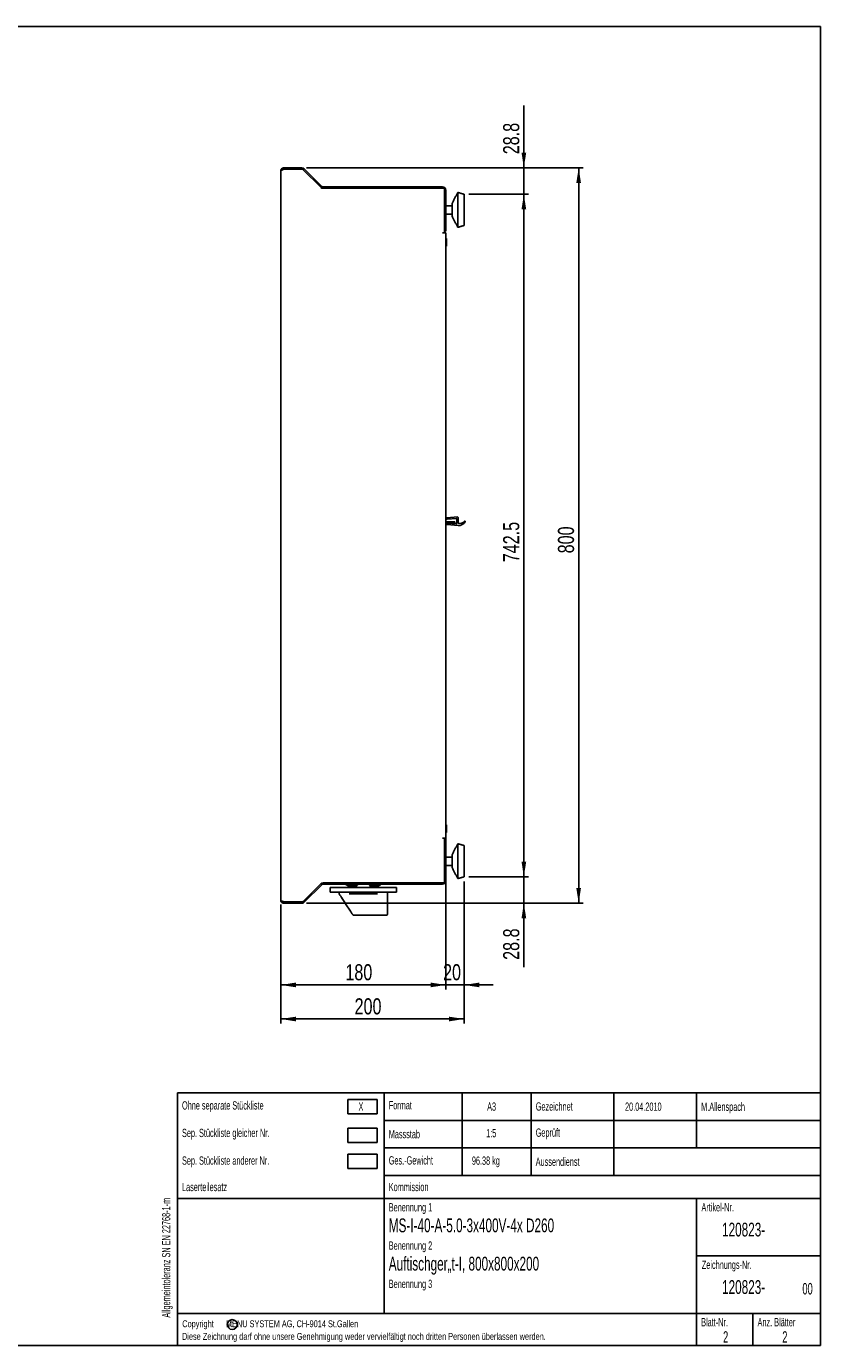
# Model space of a CAD drawing. Extents: x 24 to 2074, y 25 to 1460.
# Tile 4 of 4: x 1210 to 2074, y 25 to 1460. Entities that reach past the tile are written whole.
import ezdxf

# ---------------------------------------------------------------- set-up
doc = ezdxf.new("R2010")
doc.units = 0
doc.layers.get('0').update_dxf_attribs({"linetype": 'CONTINUOUS'})
doc.layers.add('SLD-0', color=179, linetype='CONTINUOUS')
doc.styles.add('SLDTEXTSTYLE0', font='TXT', dxfattribs={"width": 0.605})
doc.styles.add('SLDTEXTSTYLE1', font='TXT', dxfattribs={"width": 0.638186})
doc.styles.add('SLDTEXTSTYLE2', font='TXT', dxfattribs={"width": 0.75})
doc.dimstyles.new('SLDDIMSTYLE0', dxfattribs={"dimtxt": 17.5, "dimasz": 16.51, "dimexe": 0, "dimexo": 0.0625, "dimgap": 4.375, "dimtad": 1, "dimdec": 1, "dimrnd": 1e-09, "dimzin": 12, "dimtxsty": 'SLDTEXTSTYLE2', "dimsah": 1, "dimcen": 0.09, "dimazin": 3, "dimtfac": 1, "dimtdec": 1, "dimtofl": 0, "dimtmove": 0, "dimatfit": 3, "dimtolj": 1, "dimtzin": 12})
doc.dimstyles.new('SLDDIMSTYLE1', dxfattribs={"dimtxt": 17.5, "dimasz": 16.51, "dimexe": 0, "dimexo": 0.0625, "dimgap": 4.375, "dimtad": 1, "dimdec": 1, "dimrnd": 1e-09, "dimzin": 12, "dimtxsty": 'SLDTEXTSTYLE2', "dimsah": 1, "dimcen": 0.09, "dimazin": 3, "dimtfac": 1, "dimtdec": 1, "dimtofl": 0, "dimtmove": 0, "dimatfit": 3, "dimtolj": 1, "dimtzin": 12})
doc.dimstyles.new('SLDDIMSTYLE2', dxfattribs={"dimtxt": 17.5, "dimasz": 16.51, "dimexe": 0, "dimexo": 0.0625, "dimgap": 4.375, "dimtad": 1, "dimdec": 1, "dimrnd": 1e-09, "dimzin": 12, "dimtxsty": 'SLDTEXTSTYLE2', "dimsah": 1, "dimcen": 0.09, "dimazin": 3, "dimtfac": 1, "dimtofl": 0, "dimtmove": 0, "dimatfit": 3, "dimtolj": 1, "dimtzin": 12})
doc.dimstyles.new('SLDDIMSTYLE3', dxfattribs={"dimtxt": 17.5, "dimasz": 16.51, "dimexe": 0, "dimexo": 0.0625, "dimgap": 4.375, "dimtad": 1, "dimdec": 0, "dimrnd": 1e-09, "dimzin": 12, "dimtxsty": 'SLDTEXTSTYLE2', "dimsah": 1, "dimcen": 0.09, "dimazin": 3, "dimtfac": 1, "dimtdec": 0, "dimtofl": 0, "dimtmove": 0, "dimatfit": 3, "dimtolj": 1, "dimtzin": 12})

# ---------------------------------------------------------------- blocks, each defined once
blk = doc.blocks.new('*D7')
at = {"layer": 'SLD-0'}
for p, q in [((1751, 1306.2), (1751, 1374.1)), ((1514.5, 1306.2), (1756, 1306.2)), ((1751, 1306.2), (1751, 1277.4)), ((1691.1, 1277.4), (1756, 1277.4)), ((1751, 1277.4), (1751, 1245.6))]:
    blk.add_line(p, q, dxfattribs=at)
for points in [[(1751, 1306.2), (1753.6, 1322.7), (1748.5, 1322.7)], [(1751, 1277.4), (1748.5, 1260.9), (1753.6, 1260.9)]]:
    blk.add_solid(points, dxfattribs=at)
at = {"layer": 'SLD-0', "insert": (1728.5, 1320.9), "char_height": 17.5, "attachment_point": 1, "rotation": 90, "style": 'SLDTEXTSTYLE2'}
blk.add_mtext('28.8', dxfattribs=at)
blk = doc.blocks.new('*D8')
at = {"layer": 'SLD-0'}
for p, q in [((1691.1, 1277.4), (1756, 1277.4)), ((1751, 1277.4), (1751, 534.9)), ((1691.1, 534.9), (1756, 534.9))]:
    blk.add_line(p, q, dxfattribs=at)
for points in [[(1751, 1277.4), (1748.5, 1260.9), (1753.6, 1260.9)], [(1751, 534.9), (1753.6, 551.5), (1748.5, 551.5)]]:
    blk.add_solid(points, dxfattribs=at)
at = {"layer": 'SLD-0', "insert": (1728.5, 877.1), "char_height": 17.5, "attachment_point": 1, "rotation": 90, "style": 'SLDTEXTSTYLE2'}
blk.add_mtext('742.5', dxfattribs=at)
blk = doc.blocks.new('*D9')
at = {"layer": 'SLD-0'}
for p, q in [((1751, 534.9), (1751, 566.7)), ((1691.1, 534.9), (1756, 534.9)), ((1751, 534.9), (1751, 506.2)), ((1514.5, 506.2), (1756, 506.2)), ((1751, 506.2), (1751, 436.7))]:
    blk.add_line(p, q, dxfattribs=at)
for points in [[(1751, 534.9), (1753.6, 551.5), (1748.5, 551.5)], [(1751, 506.2), (1748.5, 489.7), (1753.6, 489.7)]]:
    blk.add_solid(points, dxfattribs=at)
at = {"layer": 'SLD-0', "insert": (1728.5, 444.6), "char_height": 17.5, "attachment_point": 1, "rotation": 90, "style": 'SLDTEXTSTYLE2'}
blk.add_mtext('28.8', dxfattribs=at)
blk = doc.blocks.new('*D10')
at = {"layer": 'SLD-0'}
for p, q in [((1514.5, 1306.2), (1815.7, 1306.2)), ((1810.7, 1306.2), (1810.7, 506.2)), ((1514.5, 506.2), (1815.7, 506.2))]:
    blk.add_line(p, q, dxfattribs=at)
for points in [[(1810.7, 1306.2), (1808.1, 1289.7), (1813.2, 1289.7)], [(1810.7, 506.2), (1813.2, 522.7), (1808.1, 522.7)]]:
    blk.add_solid(points, dxfattribs=at)
at = {"layer": 'SLD-0', "insert": (1788.1, 886.8), "char_height": 17.5, "attachment_point": 1, "rotation": 90, "style": 'SLDTEXTSTYLE2'}
blk.add_mtext('800', dxfattribs=at)
blk = doc.blocks.new('*D11')
at = {"layer": 'SLD-0'}
for p, q in [((1666.1, 572), (1666.1, 412.3)), ((1686.1, 529.9), (1686.1, 412.3)), ((1666.1, 417.3), (1634.3, 417.3)), ((1686.1, 417.3), (1666.1, 417.3)), ((1686.1, 417.3), (1717.8, 417.3))]:
    blk.add_line(p, q, dxfattribs=at)
for points in [[(1666.1, 417.3), (1649.6, 419.9), (1649.6, 414.8)], [(1686.1, 417.3), (1702.6, 414.8), (1702.6, 419.9)]]:
    blk.add_solid(points, dxfattribs=at)
at = {"layer": 'SLD-0', "insert": (1663.1, 439.9), "char_height": 17.5, "attachment_point": 1, "style": 'SLDTEXTSTYLE2'}
blk.add_mtext('20', dxfattribs=at)
blk = doc.blocks.new('*D12')
at = {"layer": 'SLD-0'}
for p, q in [((1666.1, 572), (1666.1, 412.3)), ((1486.4, 504.7), (1486.4, 412.3)), ((1666.1, 417.3), (1486.4, 417.3))]:
    blk.add_line(p, q, dxfattribs=at)
for points in [[(1486.4, 417.3), (1502.9, 414.8), (1502.9, 419.9)], [(1666.1, 417.3), (1649.6, 419.9), (1649.6, 414.8)]]:
    blk.add_solid(points, dxfattribs=at)
at = {"layer": 'SLD-0', "insert": (1556.8, 439.9), "char_height": 17.5, "attachment_point": 1, "style": 'SLDTEXTSTYLE2'}
blk.add_mtext('180', dxfattribs=at)
blk = doc.blocks.new('*D13')
at = {"layer": 'SLD-0'}
for p, q in [((1686.1, 529.9), (1686.1, 375.3)), ((1486.4, 504.7), (1486.4, 375.3)), ((1686.1, 380.3), (1486.4, 380.3))]:
    blk.add_line(p, q, dxfattribs=at)
for points in [[(1486.4, 380.3), (1502.9, 377.7), (1502.9, 382.8)], [(1686.1, 380.3), (1669.6, 382.8), (1669.6, 377.7)]]:
    blk.add_solid(points, dxfattribs=at)
at = {"layer": 'SLD-0', "insert": (1566.8, 402.8), "char_height": 17.5, "attachment_point": 1, "style": 'SLDTEXTSTYLE2'}
blk.add_mtext('200', dxfattribs=at)

msp = doc.modelspace()

# ---------------------------------------------------------------- linework, layer by layer
at = {"color": 7, "linetype": 'CONTINUOUS'}
for p, q in [((2074, 1460), (24, 1460)), ((2074, 25), (2074, 1460)), ((1489.91, 1306.17), (1489.91, 1304.67)), ((1489.91, 1306.17), (1509.46, 1306.17)), ((1486.41, 509.67), (1486.41, 1302.67)), ((1489.91, 1304.67), (1506.41, 1304.67)), ((1489.91, 1304.6), (1506.41, 1304.6)), ((1506.41, 1304.67), (1506.41, 1304.6)), ((1509.46, 1304.67), (1506.41, 1304.67)), ((1530.04, 1284.93), (1510.87, 1304.09)), ((1531.1, 1285.99), (1511.93, 1305.15)), ((1532.51, 1285.4), (1662.56, 1285.4)), ((1664.56, 1283.9), (1532.51, 1283.9)), ((1664.56, 1235.3), (1664.56, 1283.9)), ((1666.06, 1281.9), (1666.06, 1238.9)), ((1679.06, 1241.4), (1679.06, 1279.4)), ((1686.06, 1243.4), (1686.06, 1277.4)), ((1673.06, 1253.4), (1673.06, 1267.4)), ((1664.56, 1235.3), (1662.56, 1235.3)), ((1664.56, 1235.3), (1666.06, 1235.3)), ((1666.06, 1235.3), (1666.06, 577.05)), ((1666.25, 1229.37), (1666.25, 1220.97)), ((1666.75, 1229.37), (1666.75, 1220.97)), ((1676.05, 921.17), (1666.06, 921.17)), ((1676.05, 919.67), (1666.06, 919.67)), ((1666.77, 924.6), (1666.77, 924.5)), ((1666.77, 919.04), (1666.77, 918.94)), ((1678.79, 926.35), (1667.4, 925.36)), ((1667.53, 923.86), (1677.29, 924.71)), ((1677.29, 918.82), (1667.53, 919.67)), ((1676.05, 919.67), (1676.05, 921.17)), ((1678.05, 924.02), (1678.05, 919.52)), ((1679.55, 919.65), (1679.55, 925.65)), ((1667.4, 918.18), (1679.55, 917.12)), ((1666.25, 591.37), (1666.25, 582.97)), ((1666.75, 591.37), (1666.75, 582.97)), ((1662.56, 577.05), (1664.56, 577.05)), ((1664.56, 528.45), (1664.56, 577.05)), ((1666.06, 577.05), (1664.56, 577.05)), ((1666.05, 573.71), (1666.05, 577.05)), ((1666.06, 573.45), (1666.06, 530.45)), ((1679.06, 532.95), (1679.06, 570.95)), ((1686.06, 534.95), (1686.06, 568.95)), ((1673.06, 544.95), (1673.06, 558.95)), ((1510.87, 508.26), (1530.04, 527.42)), ((1511.93, 507.2), (1531.1, 526.36)), ((1532.51, 528.45), (1664.56, 528.45)), ((1662.56, 526.95), (1532.51, 526.95)), ((1612.41, 523.25), (1540.41, 523.25)), ((1612.41, 518.35), (1540.41, 518.35)), ((1550.15, 516.18), (1550.15, 518.35)), ((1557.41, 526.25), (1567.41, 526.25)), ((1561.89, 524.64), (1561.89, 524.62)), ((1562.92, 524.62), (1562.92, 524.64)), ((1565.91, 524.95), (1564.91, 524.95)), ((1568.91, 525.05), (1565.14, 525.05)), ((1565.91, 526.05), (1569.24, 526.05)), ((1565.91, 524.95), (1565.91, 525.05)), ((1567.67, 524.95), (1565.91, 524.95)), ((1567.67, 524.95), (1567.67, 525.05)), ((1583.91, 523.45), (1568.91, 523.45)), ((1583.58, 526.05), (1586.91, 526.05)), ((1587.68, 525.05), (1583.91, 525.05)), ((1585.41, 526.25), (1595.41, 526.25)), ((1589.89, 524.64), (1589.89, 524.62)), ((1590.92, 524.62), (1590.92, 524.64)), ((1489.91, 507.74), (1506.41, 507.74)), ((1489.91, 506.17), (1489.91, 507.67)), ((1489.91, 507.67), (1506.41, 507.67)), ((1509.46, 506.17), (1489.91, 506.17)), ((1506.41, 507.74), (1506.41, 507.67)), ((1506.41, 507.67), (1509.46, 507.67)), ((1562.2, 497.7), (1556.99, 505.7)), ((1591.9, 516.25), (1560.91, 516.25)), ((1601.21, 493.25), (1565.65, 493.25)), ((1601.71, 493.25), (1601.21, 493.25)), ((24, 25), (2074, 25))]:
    msp.add_line(p, q, dxfattribs=at)
at = {"color": 7, "linetype": 'CONTINUOUS', "flags": 128}
for points in [[(1552.64, 512.37), (1551.67, 513.86), (1550.92, 515), (1550.42, 515.77), (1550.15, 516.18)], [(1556.99, 505.7), (1555.44, 508.07), (1553.97, 510.33), (1552.64, 512.37)], [(1564.81, 493.7), (1564.77, 493.76), (1564.66, 493.94), (1564.46, 494.24), (1564.2, 494.64), (1563.88, 495.13), (1563.51, 495.7), (1563.1, 496.33), (1562.66, 497.01), (1562.2, 497.7)]]:
    msp.add_lwpolyline(points, dxfattribs=at)
at = {"color": 7, "linetype": 'CONTINUOUS'}
for centre, radius, start, end in [((1509.46, 1302.67), 3.5, 45, 90), ((1509.46, 1302.67), 2, 45, 90), ((1532.51, 1287.4), 3.5, 225, 270), ((1532.51, 1287.4), 2, 225, 270), ((1662.56, 1281.9), 3.5, 0, 90), ((1662.56, 1238.9), 3.5, 304.8499, 0), ((1667.46, 924.66), 0.7, 95, 185), ((1667.46, 918.88), 0.7, 175, 265), ((1667.47, 924.56), 0.7, 185, 275), ((1667.47, 918.98), 0.7, 85, 175), ((1677.35, 924.02), 0.7, 0, 95), ((1677.35, 919.52), 0.7, 265, 0), ((1678.85, 925.65), 0.7, 0, 95), ((1681.39, 925.96), 6.57, 253.74599, 319.54628), ((1680.25, 925.09), 8, 265, 330.32503), ((1686.77, 921.37), 0.5, 330.32503, 139.54628), ((1662.56, 573.45), 3.5, 0, 55.1501), ((1532.51, 524.95), 3.5, 90, 135), ((1532.51, 524.95), 2, 90, 135), ((1558.71, 526.05), 0.2, 0, 90), ((1559.27, 525.67), 0.36, 180, 239.24283), ((1562.41, 530.95), 6.5, 239.24283, 258.14783), ((1560.68, 525.55), 0.786, 269.45363, 270.54637), ((1562.15, 529.37), 4.9, 254.67705, 255.54051), ((1562.67, 529.39), 4.93, 254.67911, 255.53846), ((1562.41, 527.91), 3.15, 269.72685, 270.27315), ((1562.16, 529.35), 4.88, 284.45632, 285.32314), ((1562.41, 530.95), 6.5, 281.79267, 300.75717), ((1562.66, 529.39), 4.93, 284.46154, 285.32089), ((1564.14, 525.55), 0.787, 269.45379, 270.54621), ((1565.55, 525.67), 0.36, 300.75717, 0), ((1566.11, 526.05), 0.2, 90, 180), ((1570.91, 524.95), 2, 90, 180), ((1581.91, 524.95), 2, 0, 90), ((1586.71, 526.05), 0.2, 0, 90), ((1587.27, 525.67), 0.36, 180, 239.24283), ((1590.41, 530.95), 6.5, 239.24283, 258.14783), ((1588.68, 525.55), 0.787, 269.45379, 270.54621), ((1590.16, 529.39), 4.93, 254.67911, 255.53846), ((1590.66, 529.35), 4.88, 254.67686, 255.54368), ((1590.41, 527.91), 3.15, 269.72685, 270.27315), ((1590.14, 529.39), 4.93, 284.46154, 285.32089), ((1590.41, 530.95), 6.5, 281.79267, 300.75717), ((1590.67, 529.37), 4.9, 284.45949, 285.32295), ((1592.14, 525.55), 0.786, 269.45341, 270.54659), ((1593.55, 525.67), 0.36, 300.75717, 0), ((1594.11, 526.05), 0.2, 90, 180), ((1662.56, 530.45), 3.5, 270, 0), ((1509.46, 509.67), 2, 270, 315), ((1509.46, 509.67), 3.5, 270, 315), ((1565.65, 494.25), 1, 213.11134, 270), ((1601.71, 494.25), 1, 270, 0)]:
    msp.add_arc(centre, radius, start, end, dxfattribs=at)
for points, knots in [([(1489.91, 1306.17), (1489.49, 1306.13), (1488.66, 1306.04), (1487.56, 1305.37), (1486.77, 1304.38), (1486.44, 1303.42), (1486.42, 1302.84), (1486.41, 1302.67)], [0, 0, 0, 0, 0.2275607, 0.4551834, 0.6828091, 0.9104316, 1, 1, 1, 1]), ([(1486.41, 1302.67), (1486.45, 1302.82), (1486.54, 1303.11), (1487.22, 1303.55), (1488.2, 1303.99), (1489.17, 1304.34), (1489.75, 1304.55), (1489.91, 1304.6)], [0, 0, 0, 0, 0.2275656, 0.4551861, 0.6828102, 0.9104335, 1, 1, 1, 1]), ([(1489.91, 1304.67), (1489.69, 1304.65), (1489.22, 1304.6), (1488.72, 1304.36), (1488.55, 1304.12), (1488.53, 1304.1)], [0, 0, 0, 0, 0.4286949, 0.9429704, 1, 1, 1, 1]), ([(1560.86, 524.64), (1560.81, 524.66), (1560.72, 524.68), (1560.63, 524.72), (1560.6, 524.75), (1560.62, 524.76), (1560.66, 524.76), (1560.68, 524.76)], [0, 0, 0, 0, 0.2219852, 0.444071, 0.6632896, 0.8770224, 1, 1, 1, 1]), ([(1560.69, 524.76), (1560.72, 524.76), (1560.79, 524.76), (1560.93, 524.74), (1561.09, 524.71), (1561.25, 524.68), (1561.34, 524.65), (1561.37, 524.64)], [0, 0, 0, 0, 0.2078729, 0.4156768, 0.6258371, 0.8411211, 1, 1, 1, 1]), ([(1561.08, 524.59), (1561.08, 524.59), (1561.07, 524.59), (1561.03, 524.6), (1560.97, 524.61), (1560.94, 524.62), (1560.93, 524.62)], [0, 0, 0, 0, 0.2729055, 0.5844967, 0.9012307, 1, 1, 1, 1]), ([(1561.44, 524.62), (1561.48, 524.62), (1561.54, 524.6), (1561.64, 524.59), (1561.74, 524.58), (1561.82, 524.59), (1561.87, 524.6), (1561.89, 524.61), (1561.89, 524.62), (1561.89, 524.62)], [0, 0, 0, 0, 0.1622541, 0.3246652, 0.4833961, 0.6386592, 0.7934988, 0.9509269, 1, 1, 1, 1]), ([(1561.89, 524.64), (1561.9, 524.66), (1561.91, 524.68), (1562, 524.72), (1562.13, 524.75), (1562.27, 524.76), (1562.36, 524.76), (1562.39, 524.76)], [0, 0, 0, 0, 0.2220035, 0.444078, 0.663308, 0.8770284, 1, 1, 1, 1]), ([(1562.42, 524.76), (1562.48, 524.76), (1562.59, 524.76), (1562.74, 524.74), (1562.85, 524.71), (1562.91, 524.68), (1562.92, 524.65), (1562.92, 524.64)], [0, 0, 0, 0, 0.2078831, 0.4156935, 0.6258504, 0.8411246, 1, 1, 1, 1]), ([(1562.92, 524.62), (1562.93, 524.62), (1562.93, 524.6), (1562.99, 524.59), (1563.06, 524.58), (1563.15, 524.59), (1563.25, 524.6), (1563.33, 524.61), (1563.37, 524.62), (1563.37, 524.62)], [0, 0, 0, 0, 0.1622602, 0.3246891, 0.4833837, 0.6386816, 0.7935184, 0.9509245, 1, 1, 1, 1]), ([(1563.45, 524.64), (1563.5, 524.66), (1563.6, 524.68), (1563.78, 524.72), (1563.94, 524.75), (1564.06, 524.76), (1564.11, 524.76), (1564.13, 524.76)], [0, 0, 0, 0, 0.2219977, 0.4440946, 0.6633147, 0.8770273, 1, 1, 1, 1]), ([(1563.89, 524.62), (1563.86, 524.62), (1563.81, 524.6), (1563.76, 524.59), (1563.74, 524.58), (1563.74, 524.59), (1563.74, 524.59)], [0, 0, 0, 0, 0.3250956, 0.6505688, 0.9686079, 1, 1, 1, 1]), ([(1564.14, 524.76), (1564.17, 524.76), (1564.21, 524.76), (1564.21, 524.74), (1564.16, 524.71), (1564.07, 524.68), (1563.99, 524.65), (1563.96, 524.64)], [0, 0, 0, 0, 0.2079035, 0.4156692, 0.6258504, 0.8411323, 1, 1, 1, 1]), ([(1588.86, 524.64), (1588.81, 524.66), (1588.72, 524.68), (1588.63, 524.72), (1588.6, 524.75), (1588.62, 524.76), (1588.66, 524.76), (1588.68, 524.76)], [0, 0, 0, 0, 0.2219793, 0.4440707, 0.6632903, 0.8770256, 1, 1, 1, 1]), ([(1588.69, 524.76), (1588.72, 524.76), (1588.79, 524.76), (1588.93, 524.74), (1589.09, 524.71), (1589.25, 524.68), (1589.34, 524.65), (1589.37, 524.64)], [0, 0, 0, 0, 0.20786819, 0.41567332, 0.62584395, 0.84112009, 1, 1, 1, 1]), ([(1589.08, 524.59), (1589.08, 524.59), (1589.07, 524.59), (1589.03, 524.6), (1588.97, 524.61), (1588.94, 524.62), (1588.93, 524.62)], [0, 0, 0, 0, 0.272901, 0.584487, 0.9012323, 1, 1, 1, 1]), ([(1589.44, 524.62), (1589.48, 524.62), (1589.54, 524.6), (1589.64, 524.59), (1589.74, 524.58), (1589.82, 524.59), (1589.87, 524.6), (1589.89, 524.61), (1589.89, 524.62), (1589.89, 524.62)], [0, 0, 0, 0, 0.1622449, 0.3246692, 0.4833904, 0.6386551, 0.7934962, 0.9509259, 1, 1, 1, 1]), ([(1589.89, 524.64), (1589.9, 524.66), (1589.91, 524.68), (1590, 524.72), (1590.13, 524.75), (1590.27, 524.76), (1590.36, 524.76), (1590.39, 524.76)], [0, 0, 0, 0, 0.2220028, 0.4440828, 0.6633066, 0.8770279, 1, 1, 1, 1]), ([(1590.42, 524.76), (1590.48, 524.76), (1590.59, 524.76), (1590.74, 524.74), (1590.85, 524.71), (1590.91, 524.68), (1590.92, 524.65), (1590.92, 524.64)], [0, 0, 0, 0, 0.2078829, 0.415693, 0.6258497, 0.8411236, 1, 1, 1, 1]), ([(1590.92, 524.62), (1590.93, 524.62), (1590.93, 524.6), (1590.99, 524.59), (1591.06, 524.58), (1591.15, 524.59), (1591.25, 524.6), (1591.33, 524.61), (1591.37, 524.62), (1591.37, 524.62)], [0, 0, 0, 0, 0.1622593, 0.3246817, 0.4833754, 0.6386723, 0.7935084, 0.9509248, 1, 1, 1, 1]), ([(1591.45, 524.64), (1591.5, 524.66), (1591.6, 524.68), (1591.78, 524.72), (1591.94, 524.75), (1592.06, 524.76), (1592.11, 524.76), (1592.13, 524.76)], [0, 0, 0, 0, 0.2219965, 0.4440922, 0.6633111, 0.8770225, 1, 1, 1, 1]), ([(1591.89, 524.62), (1591.86, 524.62), (1591.81, 524.6), (1591.76, 524.59), (1591.74, 524.58), (1591.74, 524.59), (1591.74, 524.59)], [0, 0, 0, 0, 0.3250971, 0.6505719, 0.9686078, 1, 1, 1, 1]), ([(1592.14, 524.76), (1592.17, 524.76), (1592.21, 524.76), (1592.21, 524.74), (1592.16, 524.71), (1592.07, 524.68), (1591.99, 524.65), (1591.96, 524.64)], [0, 0, 0, 0, 0.2079051, 0.41566923, 0.62585148, 0.8411263, 1, 1, 1, 1]), ([(1489.91, 507.74), (1489.49, 507.89), (1488.66, 508.18), (1487.56, 508.62), (1486.77, 509.06), (1486.44, 509.41), (1486.42, 509.62), (1486.41, 509.67)], [0, 0, 0, 0, 0.2275607, 0.4551834, 0.6828091, 0.9104316, 1, 1, 1, 1]), ([(1486.41, 509.67), (1486.45, 509.26), (1486.54, 508.42), (1487.22, 507.33), (1488.2, 506.54), (1489.17, 506.21), (1489.75, 506.18), (1489.91, 506.17)], [0, 0, 0, 0, 0.2275656, 0.4551861, 0.6828102, 0.9104335, 1, 1, 1, 1]), ([(1488.56, 508.23), (1488.71, 508.1), (1489.07, 507.79), (1489.58, 507.68), (1489.87, 507.67), (1489.91, 507.67)], [0, 0, 0, 0, 0.4028461, 0.9305022, 1, 1, 1, 1]), ([(1553.65, 512.07), (1553.65, 512.07), (1553.57, 512.06), (1553.37, 512.05), (1553.08, 512.09), (1552.81, 512.19), (1552.7, 512.3), (1552.65, 512.35)], [0, 0, 0, 0, 0.0058131, 0.1963773, 0.4732752, 0.7363749, 1, 1, 1, 1])]:
    msp.add_open_spline(points, degree=3, knots=knots, dxfattribs=at)
for points in [[(1679.06, 1279.4), (1673.06, 1267.4)], [(1686.06, 1277.4), (1679.06, 1279.4)], [(1673.06, 1264.95), (1666.06, 1264.95)], [(1666.06, 1255.85), (1673.06, 1255.85)], [(1673.06, 1253.4), (1679.06, 1241.4)], [(1679.06, 1241.4), (1686.06, 1243.4)], [(1666.25, 1229.37), (1666.06, 1229.18)], [(1666.06, 1221.16), (1666.25, 1220.97)], [(1666.75, 1229.37), (1666.25, 1229.37)], [(1666.25, 1220.97), (1666.75, 1220.97)], [(1666.25, 591.37), (1666.06, 591.18)], [(1666.75, 591.37), (1666.25, 591.37)], [(1666.06, 583.16), (1666.25, 582.97)], [(1666.25, 582.97), (1666.75, 582.97)], [(1679.06, 570.95), (1673.06, 558.95)], [(1686.06, 568.95), (1679.06, 570.95)], [(1673.06, 556.49), (1666.06, 556.49)], [(1666.06, 547.4), (1673.06, 547.4)], [(1673.06, 544.95), (1679.06, 532.95)], [(1679.06, 532.95), (1686.06, 534.95)], [(1540.41, 523.25), (1540.41, 518.35)], [(1557.41, 526.95), (1557.41, 526.25)], [(1558.91, 526.05), (1558.91, 525.67)], [(1561.08, 524.59), (1561.08, 524.71)], [(1563.74, 524.71), (1563.74, 524.59)], [(1565.91, 525.67), (1565.91, 526.05)], [(1567.41, 526.25), (1567.41, 526.95)], [(1568.91, 524.95), (1568.91, 523.45)], [(1571.41, 523.45), (1571.41, 523.25)], [(1581.41, 523.25), (1581.41, 523.45)], [(1583.91, 523.45), (1583.91, 524.95)], [(1585.41, 526.95), (1585.41, 526.25)], [(1586.91, 526.05), (1586.91, 525.67)], [(1589.08, 524.59), (1589.08, 524.71)], [(1591.74, 524.71), (1591.74, 524.59)], [(1593.91, 525.67), (1593.91, 526.05)], [(1595.41, 526.25), (1595.41, 526.95)], [(1602.71, 494.25), (1602.71, 518.35)], [(1612.41, 518.35), (1612.41, 523.25)], [(1552.64, 512.37), (1552.65, 512.35)]]:
    msp.add_open_spline(points, degree=1, dxfattribs=at)
at = {"layer": 'SLD-0'}
for p, q in [((2074, 300), (1374, 300)), ((1374, 300), (1374, 25)), ((1591.5, 292.81), (1559.59, 292.81)), ((1559.59, 292.81), (1559.59, 277.19)), ((1591.5, 277.19), (1591.5, 292.81)), ((1599, 300), (1599, 60)), ((1684, 210), (1684, 300)), ((1759, 300), (1759, 210)), ((1849, 300), (1849, 210)), ((1939, 300), (1939, 240)), ((2074, 300), (2074, 25)), ((1559.59, 277.19), (1591.5, 277.19)), ((1591.5, 261.52), (1559.59, 261.52)), ((1559.59, 261.52), (1559.59, 245.9)), ((1591.5, 245.9), (1591.5, 261.52)), ((2074, 270), (1599, 270)), ((1559.59, 245.9), (1591.5, 245.9)), ((1591.5, 233.22), (1559.59, 233.22)), ((1559.59, 233.22), (1559.59, 217.6)), ((1591.5, 217.6), (1591.5, 233.22)), ((2074, 240), (1599, 240)), ((1559.59, 217.6), (1591.5, 217.6)), ((2074, 210), (1599, 210)), ((2074, 185), (1374, 185)), ((1939, 185), (1939, 25)), ((1939, 122.5), (2074, 122.5)), ((2074, 60), (1374, 60)), ((2000.36, 60), (2000.36, 25)), ((2074, 25), (1374, 25))]:
    msp.add_line(p, q, dxfattribs=at)
msp.add_circle((1433.65, 47.95), 5.33, dxfattribs=at)

# ---------------------------------------------------------------- texts
at = {"color": 7, "linetype": 'CONTINUOUS', "attachment_point": 1, "style": 'SLDTEXTSTYLE0'}
for s, insert, char_height in [('1:5', (1709.98, 260.67), 9.017), ('96.38 kg', (1694.47, 230.74), 9.017), ('00', (2054.15, 93.11), 12.5), ('2', (1967.84, 40.63), 12.5), ('2', (2032.25, 40.62), 12.5)]:
    msp.add_mtext(s, dxfattribs=dict(at, insert=insert, char_height=char_height))
at = {"layer": 'SLD-0', "attachment_point": 1, "style": 'SLDTEXTSTYLE1'}
for s, insert, char_height in [('Ohne separate Stückliste', (1379, 290.81), 9.017), ('X', (1571.09, 289.58), 9.02), ('Format', (1604, 290.99), 9.017), ('A3        ', (1711.05, 289.54), 9.017), ('Gezeichnet', (1764, 289.64), 9.017), ('20.04.2010', (1861.15, 289.44), 9.017), ('M.Allenspach', (1944, 289.36), 9.017), ('Sep. Stückliste gleicher Nr.', (1379, 260.88), 9.017), ('Massstab', (1604, 259.56), 9.017), ('Geprüft', (1763.94, 261.21), 9.017), ('Sep. Stückliste anderer Nr.', (1379, 230.81), 9.017), ('Ges.-Gewicht', (1604, 230.99), 9.017), ('Aussendienst', (1763.94, 229.56), 9.017), ('Laserteilesatz', (1379, 202.06), 9.017), ('Kommission', (1604, 202.06), 9.017), ('Benennung 1', (1604, 179.98), 9.017), ('Artikel-Nr.', (1944.33, 179.98), 9.017), ('MS-I-40-A-5.0-3x400V-4x D260', (1604, 163.31), 15), ('120823-', (1966.7, 158.71), 15), ('Benennung 2', (1604, 138.33), 9.017), ('Auftischger„t-I, 800x800x200', (1604, 121.66), 15), ('Zeichnungs-Nr.', (1944.71, 117.48), 9.017), ('Benennung 3', (1604, 96.68), 9.017), ('120823-', (1966.7, 96.21), 15), ('Copyright      MENU SYSTEM AG, CH-9014 St.Gallen', (1379.28, 52.53), 7.493), ('c', (1430.92, 52.74), 7.49), ('Blatt-Nr.', (1944, 54.98), 9.017), ('Anz. Blätter', (2005.36, 54.98), 9.017), ('Diese Zeichnung darf ohne unsere Genehmigung weder vervielfältigt noch dritten Personen überlassen werden.', (1379, 38.78), 7.493)]:
    msp.add_mtext(s, dxfattribs=dict(at, insert=insert, char_height=char_height))
at = {"layer": 'SLD-0', "insert": (1357.21, 55.44), "char_height": 9.017, "attachment_point": 1, "rotation": 90, "style": 'SLDTEXTSTYLE1'}
msp.add_mtext('Allgemeintoleranz SN EN 22768-1-m', dxfattribs=at)

# ---------------------------------------------------------------- dimensions: what is measured, and where the dimension line sits
at = {"layer": 'SLD-0'}
for base, p1, p2, dimstyle, picture, middle in [((1751.03, 1277.4), (1509.46, 1306.17), (1686.06, 1277.4), 'SLDDIMSTYLE2', '*D7', (1751.03, 1343.52)), ((1810.67, 506.17), (1509.46, 1306.17), (1509.46, 506.17), 'SLDDIMSTYLE0', '*D10', (1810.67, 906.17)), ((1751.0273, 534.9477), (1686.0619, 1277.4), (1686.0619, 534.9477), 'SLDDIMSTYLE0', '*D8', (1751.0273, 906.1738)), ((1751.03, 506.17), (1686.06, 534.95), (1509.46, 506.17), 'SLDDIMSTYLE1', '*D9', (1751.03, 467.28))]:
    dim = msp.add_linear_dim(base=base, p1=p1, p2=p2, angle=90, dimstyle=dimstyle, dxfattribs=at)
    dim.commit()
    dim.dimension.update_dxf_attribs({"geometry": picture, "text_midpoint": middle, "dimtype": 160})
for base, p1, p2, dimstyle, picture, middle in [((1486.41, 417.32), (1666.06, 577.05), (1486.41, 509.67), 'SLDDIMSTYLE3', '*D12', (1576.24, 417.32)), ((1666.06, 417.32), (1686.06, 534.95), (1666.06, 577.05), 'SLDDIMSTYLE1', '*D11', (1676.06, 417.32)), ((1486.41, 380.27), (1686.06, 534.95), (1486.41, 509.67), 'SLDDIMSTYLE3', '*D13', (1586.24, 380.27))]:
    dim = msp.add_linear_dim(base=base, p1=p1, p2=p2, dimstyle=dimstyle, dxfattribs=at)
    dim.commit()
    dim.dimension.update_dxf_attribs({"geometry": picture, "text_midpoint": middle, "dimtype": 160})

doc.saveas('drawing.dxf')
